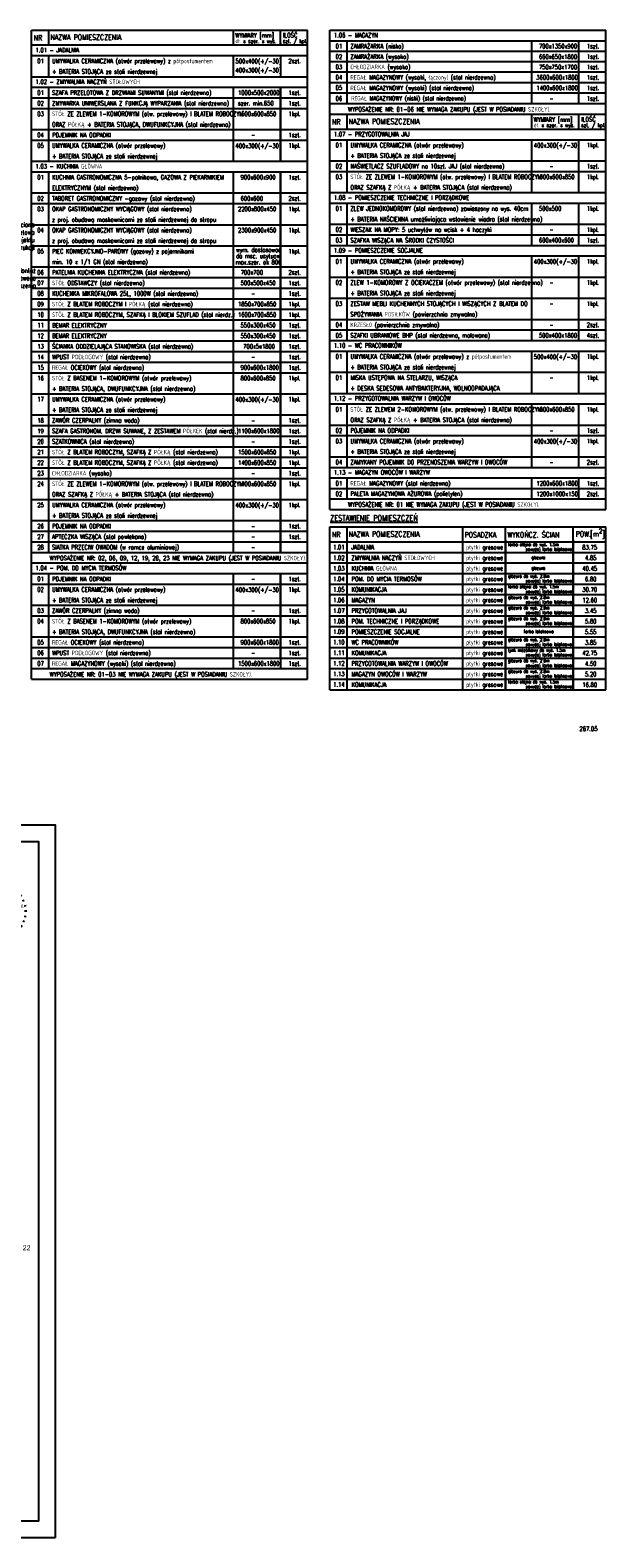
# Model space of a CAD drawing. Header units: millimetres. Extents: x 31969 to 285678, y -69766 to -5517.
# Tile 31 of 37: x 143957 to 146356, y -15458 to -9178. Entities that reach past the tile are written whole.
import ezdxf
from ezdxf.enums import TextEntityAlignment as Align

# ---------------------------------------------------------------- set-up
doc = ezdxf.new("R2010")
doc.units = ezdxf.units.MM
doc.linetypes.add('ACAD_ISO02W100', pattern=[15, 12, -3])
for name, color, linetype in [('a-biblioteka', 251, 'Continuous'), ('a-opis 1', 3, 'Continuous'), ('a-opis 2', 1, 'Continuous'), ('a-opis 3', 15, 'Continuous'), ('a-opis technologii 2', 12, 'Continuous'), ('a-ramka', 7, 'Continuous')]:
    doc.layers.add(name, color=color, linetype=linetype)
doc.styles.add('APLUS', font='txt', dxfattribs={"width": 0.6})
doc.styles.add('IREK', font='simplex.shx', dxfattribs={"width": 0.8})
doc.styles.add('RS01507', font='romans.shx', dxfattribs={"width": 0.7, "height": 0.15})
doc.styles.add('TABELA2', font='txt', dxfattribs={"height": 10})

# ---------------------------------------------------------------- blocks, each defined once
blk = doc.blocks.new('SYMBOL N')
for p, q in [((-193, 129), (-208, 138)), ((-164, 164), (-177, 177)), ((-129, 193), (-139, 208)), ((-100, 100), (-138, 138)), ((-89, 215), (-96, 231)), ((-46, 228), (-49, 245)), ((-30, 30), (0, 167)), ((0, 187), (-29, 55)), ((0, 232), (0, 250)), ((0, 187), (0, 196)), ((29, 55), (0, 187)), ((0, 167), (30, 30)), ((45, 228), (49, 245)), ((89, 215), (95, 231)), ((100, 100), (138, 138)), ((129, 194), (138, 208)), ((164, 164), (177, 177)), ((193, 129), (208, 139)), ((-232, 0), (-250, 0)), ((-228, 45), (-245, 49)), ((-215, 89), (-231, 95)), ((-187, 0), (-196, 0)), ((-55, 29), (-187, 0)), ((-187, 0), (-55, -29)), ((-167, 0), (-30, 30)), ((-30, -30), (-167, 0)), ((-59, 35), (-104, 43)), ((-104, 43), (-77, 24)), ((-29, 55), (-100, 100)), ((-100, 100), (-55, 29)), ((-93, 93), (-53, 30)), ((-91, 38), (-65, 27)), ((-57, 32), (-91, 38)), ((-91, 38), (-73, 25)), ((-91, 38), (-65, 27)), ((-34, 34), (-55, 29)), ((-35, 59), (-43, 104)), ((-43, 104), (-24, 77)), ((-32, 57), (-38, 91)), ((-38, 91), (-25, 73)), ((-38, 91), (-27, 65)), ((-38, 91), (-27, 65)), ((-29, 55), (-34, 34)), ((43, 104), (24, 77)), ((38, 91), (25, 73)), ((38, 91), (27, 65)), ((38, 91), (27, 65)), ((29, 55), (100, 100)), ((34, 34), (29, 55)), ((30, 53), (93, 93)), ((30, 30), (167, 0)), ((167, 0), (30, -30)), ((32, 57), (38, 91)), ((55, 29), (34, 34)), ((35, 59), (43, 104)), ((100, 100), (55, 29)), ((187, 0), (55, 29)), ((55, -29), (187, 0)), ((57, 32), (91, 38)), ((59, 35), (104, 43)), ((91, 38), (65, 27)), ((91, 38), (73, 25)), ((104, 43), (77, 24)), ((187, 0), (196, 0)), ((215, 89), (231, 96)), ((228, 46), (245, 49)), ((232, 0), (250, 0)), ((-228, -46), (-245, -49)), ((-215, -89), (-231, -96)), ((-193, -129), (-208, -139)), ((-100, -100), (-138, -138)), ((-104, -43), (-77, -24)), ((-59, -35), (-104, -43)), ((-55, -29), (-100, -100)), ((-100, -100), (-29, -55)), ((-93, -93), (-30, -53)), ((-91, -38), (-73, -25)), ((-91, -38), (-65, -27)), ((-91, -38), (-65, -27)), ((-57, -32), (-91, -38)), ((-55, -29), (-34, -34)), ((-35, -59), (-43, -104)), ((-43, -104), (-24, -77)), ((-32, -57), (-38, -91)), ((-38, -91), (-27, -65)), ((-38, -91), (-27, -65)), ((-38, -91), (-25, -73)), ((-34, -34), (-29, -55)), ((0, -167), (-30, -30)), ((-29, -55), (0, -187)), ((30, -30), (0, -167)), ((0, -187), (29, -55)), ((43, -104), (24, -77)), ((38, -91), (25, -73)), ((38, -91), (27, -65)), ((38, -91), (27, -65)), ((29, -55), (34, -34)), ((100, -100), (29, -55)), ((32, -57), (38, -91)), ((34, -34), (55, -29)), ((35, -59), (43, -104)), ((53, -30), (93, -93)), ((55, -29), (100, -100)), ((57, -32), (91, -38)), ((59, -35), (104, -43)), ((91, -38), (65, -27)), ((91, -38), (73, -25)), ((104, -43), (77, -24)), ((100, -100), (138, -138)), ((194, -128), (208, -138)), ((215, -89), (231, -95)), ((228, -45), (245, -49)), ((-164, -164), (-177, -177)), ((-128, -194), (-138, -208)), ((-89, -215), (-95, -231)), ((-45, -228), (-49, -245)), ((0, -187), (0, -196)), ((0, -232), (0, -250)), ((46, -228), (49, -245)), ((89, -215), (96, -231)), ((129, -193), (139, -208)), ((164, -164), (177, -177))]:
    blk.add_line(p, q)
for points in [[(30, 30), (0, 167), (0, 0)], [(-30, 30), (-167, 0), (0, 0)], [(-34, 34), (-93, 93), (-30, 53)], [(-65, 27), (-91, 38), (-55, 29), (-57, 32)], [(-25, 73), (-38, 91), (-27, 65)], [(0, -167), (0, 0), (-30, -30)], [(30, -30), (167, 0), (0, 0)], [(27, 65), (38, 91), (29, 55), (32, 57)], [(34, 34), (53, 30), (93, 93)], [(73, 25), (91, 38), (65, 27)], [(-34, -34), (-93, -93), (-53, -30)], [(-73, -25), (-91, -38), (-65, -27)], [(-27, -65), (-38, -91), (-29, -55), (-32, -57)], [(25, -73), (38, -91), (27, -65)], [(93, -93), (34, -34), (30, -53)], [(65, -27), (91, -38), (55, -29), (57, -32)]]:
    blk.add_solid(points)
at = {"style": 'APLUS'}
for s, height, rotation, p in [('SW', 18.7, 45, (-150, 150)), ('NW', 18.7, 315, (150, 150)), ('S', 29.9, 270, (-212, 0)), ('N', 44.9, 270, (212, -1)), ('SE', 18.7, 135, (-150, -150)), ('E', 29.9, 180, (0, -212)), ('NE', 18.7, 225, (150, -150))]:
    blk.add_text(s, height=height, rotation=rotation, dxfattribs=at).set_placement(p, align=Align.MIDDLE)
blk.add_text('W', height=29.9, dxfattribs=at).set_placement((0, 212), align=Align.MIDDLE)

msp = doc.modelspace()

# ---------------------------------------------------------------- linework, layer by layer
at = {"layer": 'a-opis 2'}
for p, q in [((145205.97, -9266.51), (146355.55, -9266.51)), ((145205.97, -9309.52), (146355.55, -9309.52)), ((145205.97, -9352.53), (146355.55, -9352.53)), ((145205.97, -9396.55), (146355.55, -9396.55)), ((143962.91, -9460.4), (145112.5, -9460.4)), ((145205.97, -9439.56), (146355.55, -9439.56)), ((143962.91, -9504.42), (145112.5, -9504.42)), ((143962.91, -9504.42), (145112.5, -9504.42)), ((143962.91, -9592.48), (145112.5, -9592.48)), ((143962.91, -9636.51), (145112.5, -9636.51)), ((145205.97, -9722.72), (146355.55, -9722.72)), ((145205.97, -9766.75), (146355.55, -9766.75)), ((143962.91, -9856.64), (145112.5, -9856.64)), ((143962.91, -9900.67), (145112.5, -9900.67)), ((143962.91, -9988.73), (145112.5, -9988.73)), ((145205.97, -9986.89), (146355.55, -9986.89)), ((145205.97, -10030.91), (146355.55, -10030.91)), ((143962.91, -10076.78), (145112.5, -10076.78)), ((145205.97, -10074.94), (146355.55, -10074.94)), ((143962.91, -10164.83), (145112.5, -10164.83)), ((143962.91, -10208.86), (145112.5, -10208.86)), ((145205.97, -10207.02), (146355.55, -10207.02)), ((143962.91, -10252.89), (145112.5, -10252.89)), ((143962.91, -10296.92), (145112.5, -10296.92)), ((145205.97, -10295.08), (146355.55, -10295.08)), ((143962.91, -10340.94), (145112.5, -10340.94)), ((143962.91, -10384.97), (145112.5, -10384.97)), ((145205.97, -10383.13), (146355.55, -10383.13)), ((143962.91, -10429), (145112.5, -10429)), ((143962.91, -10473.03), (145112.5, -10473.03)), ((145205.97, -10427.16), (146355.55, -10427.16)), ((143962.91, -10517.05), (145112.5, -10517.05)), ((143962.91, -10561.08), (145112.5, -10561.08)), ((143962.91, -10605.11), (145112.5, -10605.11)), ((145205.97, -10603.27), (146355.55, -10603.27)), ((143962.91, -10693.16), (145112.5, -10693.16)), ((143962.91, -10781.22), (145112.5, -10781.22)), ((143962.91, -10825.25), (145112.5, -10825.25)), ((145205.97, -10823.41), (146355.55, -10823.41)), ((143962.91, -10869.27), (145112.5, -10869.27)), ((143962.91, -10913.3), (145112.5, -10913.3)), ((145205.97, -10867.43), (146355.55, -10867.43)), ((143962.91, -10957.33), (145112.5, -10957.33)), ((145205.97, -10955.49), (146355.55, -10955.49)), ((143962.91, -11001.36), (145112.5, -11001.36)), ((143962.91, -11045.38), (145112.5, -11045.38)), ((145205.97, -10999.52), (146355.55, -10999.52)), ((145205.97, -11087.57), (146355.55, -11087.57)), ((143962.91, -11133.44), (145112.5, -11133.44)), ((143962.91, -11221.49), (145112.5, -11221.49)), ((143962.91, -11265.52), (145112.5, -11265.52)), ((143962.91, -11309.55), (145112.5, -11309.55)), ((145205.97, -11353.57), (146355.55, -11353.57)), ((145205.97, -11397.6), (146355.55, -11397.6)), ((143962.91, -11485.66), (145112.5, -11485.66)), ((145205.97, -11441.63), (146355.55, -11441.63)), ((145205.97, -11441.63), (146355.55, -11441.63)), ((145205.97, -11485.66), (146355.55, -11485.66)), ((145205.97, -11485.66), (146355.55, -11485.66)), ((145205.97, -11485.66), (146355.55, -11485.66)), ((145205.97, -11529.68), (146355.55, -11529.68)), ((143962.91, -11573.71), (145112.5, -11573.71)), ((145205.97, -11573.71), (146355.55, -11573.71)), ((143962.91, -11617.74), (145112.5, -11617.74)), ((145205.97, -11617.74), (146355.55, -11617.74)), ((145205.97, -11661.77), (146355.55, -11661.77)), ((145205.97, -11661.77), (146355.55, -11661.77)), ((143962.91, -11705.79), (145112.5, -11705.79)), ((145205.97, -11705.79), (146355.55, -11705.79)), ((145205.97, -11705.79), (146355.55, -11705.79)), ((145205.97, -11705.79), (146355.55, -11705.79)), ((143962.91, -11749.82), (145112.5, -11749.82)), ((143962.91, -11793.85), (145112.5, -11793.85)), ((145205.97, -11749.82), (146355.55, -11749.82)), ((145205.97, -11793.85), (146355.55, -11793.85)), ((143962.91, -11837.88), (145112.5, -11837.88)), ((145205.97, -11837.88), (146355.55, -11837.88)), ((145205.97, -11881.9), (146355.55, -11881.9))]:
    msp.add_line(p, q, dxfattribs=at)
at = {"layer": 'a-opis 3', "ltscale": 40}
for p, q in [((143962.91, -9178.45), (145112.5, -9178.45)), ((143962.91, -11881.9), (143962.91, -9178.65)), ((144032.6, -9178.45), (144032.6, -9231.37)), ((144802.99, -9178.45), (144802.99, -9231.37)), ((144999.91, -9178.45), (145112.5, -9178.45)), ((144999.91, -9240.26), (144999.91, -9178.45)), ((144999.91, -9240.26), (144999.91, -9178.45)), ((144999.91, -9240.26), (144999.91, -9178.45)), ((144999.91, -9240.26), (144999.91, -9178.45)), ((144999.91, -9240.26), (144999.91, -9178.45)), ((144999.91, -9240.26), (144999.91, -9178.45)), ((145112.5, -11881.9), (145112.5, -9178.45)), ((145205.97, -9528.83), (145205.97, -9178.45)), ((145205.97, -9178.45), (146355.55, -9178.45)), ((145205.97, -9222.48), (146355.55, -9222.48)), ((145275.66, -9222.48), (145275.66, -9484.61)), ((146046.04, -9222.48), (146046.04, -9484.61)), ((146046.04, -9222.48), (146046.04, -9484.61)), ((146242.97, -9484.61), (146242.97, -9222.48)), ((146355.55, -9528.64), (146355.55, -9178.45)), ((143962.91, -9240.26), (145112.5, -9240.26)), ((143962.91, -9240.26), (145112.5, -9240.26)), ((143962.91, -9284.29), (145112.5, -9284.29)), ((144032.6, -9231.37), (144032.6, -9240.26)), ((144032.6, -9284.29), (144032.6, -9371.32)), ((144032.6, -9284.29), (144032.6, -9371.32)), ((144802.99, -9231.37), (144802.99, -9240.26)), ((144802.99, -9284.29), (144802.99, -9371.32)), ((144802.99, -9284.29), (144802.99, -9371.32)), ((144999.91, -9231.37), (144999.91, -9240.26)), ((144999.91, -9231.37), (144999.91, -9240.26)), ((144999.91, -9231.37), (144999.91, -9240.26)), ((144999.91, -9231.37), (144999.91, -9240.26)), ((144999.91, -9284.29), (144999.91, -9371.32)), ((144999.91, -9284.29), (144999.91, -9371.32)), ((143962.91, -9372.34), (145112.5, -9372.34)), ((143962.91, -9416.37), (145112.5, -9416.37)), ((144032.6, -9416.37), (144032.6, -9724.56)), ((144802.99, -9416.37), (144802.99, -9724.56)), ((144999.91, -9416.37), (144999.91, -9724.56)), ((144999.91, -9724.56), (144999.91, -9416.37)), ((144999.91, -9416.37), (144999.91, -9724.56)), ((144999.91, -9724.56), (144999.91, -9416.37)), ((144999.91, -9724.56), (144999.91, -9416.37)), ((145205.97, -9484.61), (146355.55, -9484.61)), ((145205.97, -9528.83), (146355.55, -9528.83)), ((145205.97, -11174.61), (145205.97, -9528.83)), ((145275.66, -9528.83), (145275.66, -9581.75)), ((146046.04, -9528.83), (146046.04, -9581.75)), ((146242.97, -9528.83), (146355.55, -9528.83)), ((146242.97, -9590.64), (146242.97, -9528.83)), ((146242.97, -9590.64), (146242.97, -9528.83)), ((146242.97, -9590.64), (146242.97, -9528.83)), ((146242.97, -9590.64), (146242.97, -9528.83)), ((146242.97, -9590.64), (146242.97, -9528.83)), ((146242.97, -9590.64), (146242.97, -9528.83)), ((146355.55, -11174.61), (146355.55, -9528.83)), ((145205.97, -9590.64), (146355.55, -9590.64)), ((145205.97, -9590.64), (146355.55, -9590.64)), ((145275.66, -9581.75), (145275.66, -9590.64)), ((146046.04, -9581.75), (146046.04, -9590.64)), ((145205.97, -9634.67), (146355.55, -9634.67)), ((145275.66, -9634.67), (145275.66, -9854.8)), ((146046.04, -9634.67), (146046.04, -9854.8)), ((146242.97, -9854.8), (146242.97, -9634.67)), ((143962.91, -9724.56), (145112.5, -9724.56)), ((143962.91, -9768.59), (145112.5, -9768.59)), ((144032.6, -9768.59), (144032.6, -11353.57)), ((144802.99, -9768.59), (144802.99, -11353.57)), ((144999.91, -9768.59), (144999.91, -11353.57)), ((144999.91, -11353.57), (144999.91, -9768.59)), ((144999.91, -9768.59), (144999.91, -11353.57)), ((145205.97, -9854.8), (146355.55, -9854.8)), ((145205.97, -9898.83), (146355.55, -9898.83)), ((145275.66, -9898.83), (145275.66, -10074.94)), ((146046.04, -9898.83), (146046.04, -10074.94)), ((146242.97, -10074.94), (146242.97, -9898.83)), ((145205.97, -10074.94), (146355.55, -10074.94)), ((145205.97, -10118.97), (146355.55, -10118.97)), ((145275.66, -10118.97), (145275.66, -10471.19)), ((146046.04, -10118.97), (146046.04, -10471.19)), ((146242.97, -10471.19), (146242.97, -10118.97)), ((145205.97, -10471.19), (146355.55, -10471.19)), ((145205.97, -10515.21), (146355.55, -10515.21)), ((145275.66, -10515.21), (145275.66, -10691.32)), ((146046.04, -10515.21), (146046.04, -10691.32)), ((146242.97, -10691.32), (146242.97, -10515.21)), ((145205.97, -10691.32), (146355.55, -10691.32)), ((145205.97, -10735.35), (146355.55, -10735.35)), ((145275.66, -10735.35), (145275.66, -10999.52)), ((146046.04, -10735.35), (146046.04, -10999.52)), ((146242.97, -10999.52), (146242.97, -10735.35)), ((146046.04, -10912.48), (146046.04, -10999.52)), ((145205.97, -11043.54), (146355.55, -11043.54)), ((145275.66, -11043.54), (145275.66, -11130.58)), ((145275.66, -11043.54), (145275.66, -11130.58)), ((146046.04, -11043.54), (146046.04, -11130.58)), ((146046.04, -11043.54), (146046.04, -11130.58)), ((146242.97, -11130.58), (146242.97, -11043.54)), ((145205.97, -11130.58), (146355.55, -11130.58)), ((145205.97, -11174.61), (146355.55, -11174.61)), ((145205.97, -11247.74), (146355.55, -11247.74)), ((145205.97, -11925.93), (145205.97, -11247.74)), ((145275.66, -11247.74), (145275.66, -11300.66)), ((145275.66, -11300.66), (145275.66, -11925.93)), ((145758.21, -11247.74), (145758.21, -11300.66)), ((145758.21, -11300.66), (145758.21, -11925.93)), ((145937.21, -11925.93), (145937.21, -11247.74)), ((145937.21, -11925.93), (145937.21, -11247.74)), ((145937.21, -11925.93), (145937.21, -11247.74)), ((145937.21, -11300.66), (145937.21, -11925.93)), ((145937.21, -11300.66), (145937.21, -11925.93)), ((146219.62, -11247.74), (146355.55, -11247.74)), ((146219.62, -11925.93), (146219.62, -11247.74)), ((146219.62, -11925.93), (146219.62, -11247.74)), ((146219.62, -11925.93), (146219.62, -11247.74)), ((146219.62, -11300.66), (146219.62, -11925.93)), ((146219.62, -11300.66), (146219.62, -11925.93)), ((146355.55, -11925.93), (146355.55, -11247.74)), ((143962.91, -11353.57), (145112.5, -11353.57)), ((145205.97, -11309.55), (146355.55, -11309.55)), ((145205.97, -11309.55), (146355.55, -11309.55)), ((143962.91, -11397.6), (145112.5, -11397.6)), ((143962.91, -11441.63), (145112.5, -11441.63)), ((144032.6, -11441.63), (144032.6, -11837.88)), ((144802.99, -11441.63), (144802.99, -11837.88)), ((144999.91, -11441.63), (144999.91, -11793.85)), ((144999.91, -11793.85), (144999.91, -11441.63)), ((144999.91, -11441.63), (144999.91, -11837.88)), ((143962.91, -11881.9), (145112.5, -11881.9)), ((145205.97, -11925.93), (146355.55, -11925.93))]:
    msp.add_line(p, q, dxfattribs=at)
at = {"layer": 'a-ramka', "ltscale": 0.5}
for points in [[(144061.38, -15458.17), (139861.38, -15458.17), (139861.38, -12488.17), (144061.38, -12488.17)], [(140111.38, -12558.17), (143991.38, -12558.17), (143991.38, -15388.17), (140111.38, -15388.17)]]:
    msp.add_lwpolyline(points, close=True, dxfattribs=at)

# ---------------------------------------------------------------- block references
at = {"layer": 'a-biblioteka', "xscale": 0.4689920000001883, "yscale": 0.4689920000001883, "zscale": 0.4689920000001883, "rotation": 56.9038412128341}
msp.add_blockref('SYMBOL N', (143825.06, -12848.19), dxfattribs=at)

# ---------------------------------------------------------------- texts
at = {"layer": 'a-opis 1', "ltscale": 40, "style": 'RS01507', "width": 0.7}
for s, height, p in [('NR', 22.35, (143971.84, -9221.1)), ('NAZWA POMIESZCZENIA', 22.3498, (144041.17, -9219.24)), ('WYMIARY [mm]', 18.6249, (144811.55, -9209.48)), ('dł. x szer. x wys.', 16.9317, (144812.37, -9232.45)), ('szt. / kpl.', 16.9317, (145009.3, -9232.45)), ('ILOŚĆ', 18.625, (145010.26, -9208.85)), ('UMYWALKA CERAMICZNA (otwór przelewowy) z półpostumentem', 18.7234, (144048.07, -9316.29)), ('ZAMRAŻARKA (niska)', 18.7234, (145291.12, -9254.48)), ('ZAMRAŻARKA (wysoka)', 18.7234, (145291.12, -9298)), (' 700x1350x900', 18.6249, (146065.63, -9254.32)), (' 660x650x1800', 18.6249, (146065.63, -9298.34)), ('1szt.', 18.625, (146276.02, -9254.32)), ('1szt.', 18.625, (146276.02, -9297.83)), ('+ BATERIA STOJĄCA ze stali nierdzewnej', 18.7234, (144048.07, -9360.32)), ('  400x300(+/-30)', 18.6249, (144790.44, -9354.84)), ('  500x400(+/-30)', 18.6249, (144790.44, -9317.15)), ('2szt.', 18.625, (145032.97, -9316.12)), ('CHŁODZIARKA (wysoka)', 18.7234, (145291.12, -9341.01)), (' 750x750x1700', 18.6249, (146065.63, -9341.35)), ('1szt.', 18.625, (146276.02, -9340.84)), ('REGAŁ MAGAZYNOWY (wysoki, łączony) (stal nierdzewna)', 18.7234, (145291.12, -9384.53)), ('REGAŁ MAGAZYNOWY (wysoki) (stal nierdzewna)', 18.7234, (145291.12, -9428.56)), ('3600x600x1800', 18.6249, (146065.63, -9384.36)), ('1400x600x1800', 18.6249, (146065.63, -9428.39)), ('1szt.', 18.625, (146276.02, -9384.36)), ('1szt.', 18.625, (146276.02, -9428.39)), ('SZAFA PRZELOTOWA Z DRZWIAMI SUWANYMI (stal nierdzewna)', 18.7234, (144048.07, -9448.37)), ('ZMYWARKA UNIWERSLANA Z FUNKCJĄ WYPARZANIA (stal nierdzewna) ', 18.7234, (144048.07, -9492.4)), ('szer. min.650', 18.6249, (144822.58, -9492.23)), ('1000x500x2000', 18.6249, (144822.58, -9448.21)), ('1szt.', 18.625, (145032.97, -9448.21)), ('1szt.', 18.625, (145032.97, -9492.23)), ('REGAŁ MAGAZYNOWY (niski) (stal nierdzewna)', 18.0664, (145295.06, -9471.46)), ('     -', 18.625, (146065.63, -9472.42)), ('1szt.', 18.625, (146276.02, -9472.42)), ('STÓŁ ZE ZLEWEM 1-KOMOROWYM (otw. przelewowy) I BLATEM ROBOCZYM ', 18.6249, (144047.96, -9536.26)), ('1500x600x850', 18.6249, (144822.58, -9536.26)), ('1kpl.', 18.625, (145032.97, -9536.26)), ('WYPOSAŻENIE NR: 01-06 NIE WYMAGA ZAKUPU (JEST W POSIADANIU SZKOŁY).', 18.6249, (145281.16, -9517.55)), ('WYMIARY [mm]', 18.6249, (146054.61, -9559.86)), ('ILOŚĆ', 18.625, (146253.31, -9559.23)), ('ORAZ PÓŁKĄ + BATERIA STOJĄCA, DWUFUNKCYJNA (stal nierdzewna)', 18.7234, (144048.07, -9580.46)), ('POJEMNIK NA ODPADKI', 18.7234, (144048.07, -9624.48)), ('1szt.', 18.625, (145032.97, -9624.32)), ('NR', 22.35, (145214.9, -9571.48)), ('NAZWA POMIESZCZENIA', 22.3498, (145284.22, -9569.62)), ('dł. x szer. x wys.', 16.9317, (146055.43, -9582.83)), ('szt. / kpl.', 16.9317, (146252.35, -9582.83)), ('UMYWALKA CERAMICZNA (otwór przelewowy) ', 18.7234, (144048.07, -9668.51)), ('  400x300(+/-30)', 18.6249, (144790.44, -9669.37)), ('     -', 18.625, (144822.58, -9624.32)), ('1kpl.', 18.625, (145032.97, -9668.34)), ('UMYWALKA CERAMICZNA (otwór przelewowy) ', 18.7234, (145291.12, -9666.67)), ('  400x300(+/-30)', 18.6249, (146033.49, -9667.53)), ('1kpl.', 18.625, (146276.02, -9666.5)), ('+ BATERIA STOJĄCA ze stali nierdzewnej', 18.7234, (144048.07, -9712.54)), ('+ BATERIA STOJĄCA ze stali nierdzewnej', 18.7234, (145291.12, -9710.7)), ('NAŚWIETLACZ SZUFLADOWY na 10szt. JAJ (stal nierdzewna)', 18.6249, (145291.02, -9754.56)), ('KUCHNIA GASTRONOMICZNA 5-palnikowa, GAZOWA Z PIEKARNIKIEM', 18.6249, (144047.96, -9800.43)), (' 900x600x900', 18.6249, (144822.58, -9800.43)), ('1szt.', 18.625, (145032.97, -9800.43)), ('STÓŁ ZE ZLEWEM 1-KOMOROWYM (otw. przelewowy) I BLATEM ROBOCZYM ', 18.6249, (145291.02, -9798.59)), ('1300x600x850', 18.6249, (146065.63, -9798.59)), ('     -', 18.625, (146065.63, -9754.56)), ('1szt.', 18.625, (146276.02, -9754.56)), ('1kpl.', 18.625, (146276.02, -9798.59)), ('ELEKTRYCZNYM (stal nierdzewna)', 18.7234, (144048.07, -9844.62)), ('ORAZ SZAFKĄ Z PÓŁKĄ + BATERIA STOJĄCA (stal nierdzewna)', 18.7234, (145291.12, -9842.78)), ('TABORET GASTRONOMICZNY -gazowy (stal nierdzewna)', 18.7234, (144048.07, -9888.65)), ('OKAP GASTRONOMICZNY WYCIĄGOWY (stal nierdzewna)', 18.6249, (144047.96, -9932.51)), ('2200x800x450', 18.6249, (144822.58, -9932.51)), (' 600x600', 18.625, (144822.58, -9888.48)), ('2szt.', 18.625, (145032.97, -9888.48)), ('1kpl.', 18.625, (145032.97, -9932.51)), ('ZLEW JEDNOKOMOROWY (stal nierdzewna) zawieszony na wys. 40cm', 18.6249, (145291.02, -9930.67)), (' 500x500', 18.625, (146065.63, -9930.67)), ('1kpl.', 18.625, (146276.02, -9930.67)), ('z proj. obudową maskownicami ze stali nierdzewnej do stropu', 18.7234, (144048.07, -9976.7)), ('+ BATERIA NAŚCIENNA umożliwiająca wstawienie wiadra (stal nierdzewna)', 18.7234, (145291.12, -9974.86)), ('z proj. obudową maskownicami ze stali nierdzewnej do stropu', 18.7234, (144048.07, -10064.76)), ('OKAP GASTRONOMICZNY WYCIĄGOWY (stal nierdzewna)', 18.6249, (144047.96, -10020.56)), ('2300x900x450', 18.6249, (144822.58, -10020.56)), ('1kpl.', 18.625, (145032.97, -10020.56)), ('WIESZAK NA MOPY: 5 uchwytów na wcisk + 4 haczyki', 18.7234, (145291.12, -10018.89)), ('SZAFKA WISZĄCA NA ŚRODKI CZYSTOŚCI ', 18.7234, (145291.12, -10062.92)), (' 600x400x600', 18.6249, (146065.63, -10062.75)), ('     -', 18.625, (146065.63, -10018.72)), ('1kpl.', 18.625, (146276.02, -10018.72)), ('1szt.', 18.625, (146276.02, -10062.75)), ('PIEC KONWEKCYJNO-PAROWY (gazowy) z pojemnikami ', 18.6249, (144047.96, -10108.62)), ('wym. dostosować', 18.6249, (144814.91, -10102.54)), ('do msc. usytuow.', 18.6249, (144814.91, -10128.67)), ('1kpl.', 18.625, (145032.97, -10108.62)), ('min. 10 x 1/1 GN (stal nierdzewna)', 18.7234, (144048.07, -10152.81)), ('max.szer. ok 800', 18.6249, (144813.03, -10154.23)), ('+ BATERIA STOJĄCA ze stali nierdzewnej', 18.7234, (145291.12, -10195)), ('UMYWALKA CERAMICZNA (otwór przelewowy) ', 18.7234, (145291.12, -10150.97)), ('  400x300(+/-30)', 18.6249, (146033.49, -10151.83)), ('1kpl.', 18.625, (146276.02, -10150.81)), ('STÓŁ ODSTAWCZY (stal nierdzewna)', 18.7234, (144048.07, -10240.87)), ('PATELNIA KUCHENNA ELEKTRYCZNA (stal nierdzewna)', 18.7234, (144048.07, -10196.84)), (' 500x500x450', 18.6249, (144822.58, -10240.7)), (' 700x700', 18.625, (144822.58, -10196.67)), ('2szt.', 18.625, (145032.97, -10196.67)), ('1szt.', 18.625, (145032.97, -10240.7)), ('ZLEW 1-KOMOROWY Z OCIEKACZEM (otwór przelewowy) (stal nierdzewna) ', 18.7234, (145291.12, -10239.03)), ('     -', 18.625, (146065.63, -10238.86)), ('1kpl.', 18.625, (146276.02, -10238.86)), ('KUCHENKA MIKROFALOWA 25L, 1000W (stal nierdzewna)', 18.7234, (144048.07, -10284.89)), ('     -', 18.625, (144822.58, -10284.73)), ('1szt.', 18.625, (145032.97, -10284.73)), ('+ BATERIA STOJĄCA ze stali nierdzewnej', 18.7234, (145291.12, -10283.06)), ('STÓŁ Z BLATEM ROBOCZYM I PÓŁKĄ (stal nierdzewna) ', 18.6249, (144047.96, -10328.75)), ('STÓŁ Z BLATEM ROBOCZYM, SZAFKĄ I BLOKIEM SZUFLAD (stal nierdz.) ', 18.6249, (144047.96, -10372.78)), ('1850x700x850', 18.6249, (144822.58, -10328.75)), ('1600x700x850', 18.6249, (144822.58, -10372.78)), ('1kpl.', 18.625, (145032.97, -10328.75)), ('1kpl.', 18.625, (145032.97, -10372.78)), ('SPOŻYWANIA POSIŁKÓW (powierzchnia zmywalna)', 18.7234, (145291.12, -10371.11)), ('ZESTAW MEBLI KUCHENNYCH STOJĄCYCH I WISZĄCYCH Z BLATEM DO  ', 18.7234, (145291.12, -10327.08)), ('     -', 18.625, (146065.63, -10326.91)), ('1kpl.', 18.625, (146276.02, -10326.91)), ('BEMAR ELEKTRYCZNY', 18.7234, (144048.07, -10416.98)), (' 550x300x450', 18.6249, (144822.58, -10416.81)), ('1szt.', 18.625, (145032.97, -10416.81)), ('KRZESŁ0 (powierzchnia zmywalna)', 18.7234, (145291.12, -10415.14)), ('     -', 18.625, (146065.63, -10414.97)), ('2szt.', 18.625, (146276.02, -10414.97)), ('ŚCIANKA ODDZIELAJĄCA STANOWISKA (stal nierdzewna)', 18.7234, (144048.07, -10505.03)), ('BEMAR ELEKTRYCZNY', 18.7234, (144048.07, -10461)), (' 550x300x450', 18.6249, (144822.58, -10460.84)), ('  700x5x1800', 18.6249, (144822.58, -10504.86)), ('1szt.', 18.625, (145032.97, -10460.84)), ('1szt.', 18.625, (145032.97, -10504.86)), ('SZAFKI UBRANIOWE BHP (stal nierdzewna, malowana)', 18.7234, (145291.12, -10459.17)), (' 500x400x1800', 18.6249, (146065.63, -10459)), ('4szt.', 18.625, (146276.02, -10459)), ('WPUST PODŁOGOWY (stal nierdzewna)', 18.7234, (144048.07, -10549.06)), ('     -', 18.625, (144822.58, -10548.89)), ('1szt.', 18.625, (145032.97, -10548.89)), ('UMYWALKA CERAMICZNA (otwór przelewowy) z półpostumentem', 18.7234, (145291.12, -10547.22)), ('  500x400(+/-30)', 18.6249, (146033.49, -10548.08)), ('1kpl.', 18.625, (146276.02, -10547.05)), ('STÓŁ Z BASENEM 1-KOMOROWYM (otwór przelewowy) ', 18.6249, (144047.96, -10636.95)), ('REGAŁ OCIEKOWY (stal nierdzewna)', 18.7234, (144048.07, -10593.09)), (' 900x600x1800', 18.6249, (144822.58, -10592.92)), ('1szt.', 18.625, (145032.97, -10592.92)), ('+ BATERIA STOJĄCA ze stali nierdzewnej', 18.7234, (145291.12, -10591.25)), ('+ BATERIA STOJĄCA, DWUFUNKCYJNA (stal nierdzewna)', 18.7234, (144048.07, -10681.14)), (' 800x600x850', 18.6249, (144822.58, -10636.95)), ('1kpl.', 18.625, (145032.97, -10636.95)), ('+ DESKA SEDESOWA ANTYBAKTERYJNA, WOLNOOPADAJĄCA', 18.7234, (145291.12, -10679.3)), ('MISKA USTĘPOWA NA STELARZU, WISZĄCA', 18.7234, (145291.12, -10635.27)), ('     -', 18.625, (146065.63, -10635.11)), ('1kpl.', 18.625, (146276.02, -10635.11)), ('UMYWALKA CERAMICZNA (otwór przelewowy) ', 18.7234, (144048.07, -10725.17)), ('  400x300(+/-30)', 18.6249, (144790.44, -10726.03)), ('1kpl.', 18.625, (145032.97, -10725)), ('+ BATERIA STOJĄCA ze stali nierdzewnej', 18.7234, (144048.07, -10769.2)), ('ZAWÓR CZERPALNY (zimna woda)', 18.7234, (144048.07, -10813.22)), ('1szt.', 18.625, (145032.97, -10813.06)), ('STÓŁ ZE ZLEWEM 2-KOMOROWYM (otw. przelewowy) I BLATEM ROBOCZYM ', 18.6249, (145291.02, -10767.19)), ('ORAZ SZAFKĄ Z PÓŁKĄ + BATERIA STOJĄCA (stal nierdzewna)', 18.7234, (145291.12, -10811.38)), ('1800x600x850', 18.6249, (146065.63, -10767.19)), ('1kpl.', 18.625, (146276.02, -10767.19)), ('SZAFA GASTRONOM. DRZWI SUWANE, Z ZESTAWEM PÓŁKEK (stal nierdz.)', 18.7234, (144048.07, -10857.25)), ('1100x600x1800', 18.6249, (144822.58, -10857.08)), ('     -', 18.625, (144822.58, -10813.06)), ('1szt.', 18.625, (145032.97, -10857.08)), ('POJEMNIK NA ODPADKI', 18.7234, (145291.12, -10855.41)), ('     -', 18.625, (146065.63, -10855.24)), ('1szt.', 18.625, (146276.02, -10855.24)), ('STÓŁ Z BLATEM ROBOCZYM, SZAFKĄ Z PÓŁKĄ (stal nierdzewna) ', 18.6249, (144047.96, -10945.14)), ('SZATKOWNICA (stal nierdzewna)', 18.7234, (144048.07, -10901.28)), ('1500x600x850', 18.6249, (144822.58, -10945.14)), ('     -', 18.625, (144822.58, -10901.11)), ('1szt.', 18.625, (145032.97, -10901.11)), ('1kpl.', 18.625, (145032.97, -10945.14)), ('+ BATERIA STOJĄCA ze stali nierdzewnej', 18.7234, (145291.12, -10943.47)), ('UMYWALKA CERAMICZNA (otwór przelewowy) ', 18.7234, (145291.12, -10899.44)), ('  400x300(+/-30)', 18.6249, (146033.49, -10900.3)), ('1kpl.', 18.625, (146276.02, -10899.27)), ('STÓŁ Z BLATEM ROBOCZYM, SZAFKĄ Z PÓŁKĄ (stal nierdzewna) ', 18.6249, (144047.96, -10989.16)), ('1400x600x850', 18.6249, (144822.58, -10989.16)), ('1kpl.', 18.625, (145032.97, -10989.16)), ('ZAMYKANY POJEMNIK DO PRZENOSZENIA WARZYW I OWOCÓW', 18.7234, (145291.12, -10987.49)), ('     -', 18.625, (146065.63, -10987.33)), ('2szt.', 18.625, (146276.02, -10987.33)), ('CHŁODZIARKA (wysoka) ', 18.6249, (144047.96, -11033.19)), ('     -', 18.625, (144822.58, -11033.19)), ('1szt.', 18.625, (145032.97, -11033.19)), ('STÓŁ ZE ZLEWEM 1-KOMOROWYM (otw. przelewowy) I BLATEM ROBOCZYM ', 18.6249, (144047.96, -11077.22)), ('ORAZ SZAFKĄ Z PÓŁKĄ + BATERIA STOJĄCA (stal nierdzewna)', 18.7234, (144048.07, -11121.42)), ('1400x600x850', 18.6249, (144822.58, -11077.22)), ('1kpl.', 18.625, (145032.97, -11077.22)), ('REGAŁ MAGAZYNOWY (stal nierdzewna)', 18.7234, (145291.12, -11075.55)), ('PALETA MAGAZYNOWA AŻUROWA (polietylen)', 18.7234, (145291.12, -11118.56)), ('1200x600x1800', 18.6249, (146065.63, -11075.38)), ('1200x1000x150', 18.6249, (146065.63, -11119.41)), ('2szt.', 18.625, (146276.02, -11118.9)), ('1szt.', 18.625, (146276.02, -11075.38)), ('UMYWALKA CERAMICZNA (otwór przelewowy) ', 18.7234, (144048.07, -11165.44)), ('  400x300(+/-30)', 18.6249, (144790.44, -11166.3)), ('1kpl.', 18.625, (145032.97, -11165.27)), ('WYPOSAŻENIE NR: 01 NIE WYMAGA ZAKUPU (JEST W POSIADANIU SZKOŁY).', 18.6249, (145281.16, -11163.52)), ('+ BATERIA STOJĄCA ze stali nierdzewnej', 18.7234, (144048.07, -11209.47)), ('POJEMNIK NA ODPADKI', 18.7234, (144048.07, -11253.5)), ('1szt.', 18.625, (145032.97, -11253.33)), ('APTECZKA WISZĄCA (stal powlekana)', 18.6249, (144047.96, -11297.36)), ('     -', 18.625, (144822.58, -11253.33)), ('     -', 18.625, (144822.58, -11297.36)), ('1szt.', 18.625, (145032.97, -11297.36)), ('NR', 22.35, (145214.9, -11290.38)), ('NAZWA POMIESZCZENIA', 22.3498, (145284.22, -11288.52)), ('POSADZKA', 22.35, (145766.78, -11291.75)), ('WYKOŃCZ. ŚCIAN', 22.3498, (145945.77, -11291.75)), ('POW.', 22.35, (146229.96, -11288.39)), ('[m ]', 22.35, (146290.14, -11287.98)), ('2', 18.62, (146326.5, -11273.2)), ('WYPOSAŻENIE NR: 02, 06, 09, 12, 19, 20, 23 NIE WYMAGA ZAKUPU (JEST W POSIADANIU SZKOŁY).', 18.6249, (144038.1, -11386.51)), ('SIATKA PRZECIW OWADOM (w ramce aluminiowej)', 18.6249, (144047.96, -11341.38)), ('     -', 18.625, (144822.58, -11341.38)), ('1.01', 18.625, (145218.97, -11341.38)), ('JADALNIA', 18.625, (145295.64, -11341.38)), ('ZMYWALNIA NACZYŃ STOŁOWYCH', 18.6249, (145295.66, -11385.41)), ('płytki gresowe', 18.6249, (145774.01, -11341.38)), ('płytki gresowe', 18.6249, (145774.01, -11385.41)), ('farba olejna do wys. 1.5m', 13.6616, (145947.77, -11327.19)), ('powyżej farba lateksowa', 13.6616, (146021.31, -11346.8)), ('83.75', 18.625, (146257.57, -11341.81)), ('1.02', 18.625, (145218.97, -11385.41)), ('1.03', 18.625, (145218.97, -11429.44)), ('KUCHNIA GŁÓWNA', 18.6249, (145295.64, -11429.44)), ('płytki gresowe', 18.6249, (145774.01, -11429.44)), ('    glazura', 13.6616, (146013.25, -11381.58)), ('    glazura', 13.6616, (146013.25, -11425.6)), ('40.45', 18.625, (146257.57, -11429.87)), (' 4.85', 18.625, (146257.57, -11385.84)), ('POJEMNIK NA ODPADKI', 18.7234, (144048.07, -11473.63)), ('     -', 18.625, (144822.58, -11473.47)), ('1szt.', 18.625, (145032.97, -11473.47)), ('1.04', 18.625, (145218.97, -11473.47)), ('POM. DO MYCIA TERMOSÓW', 18.7234, (145295.74, -11473.63)), ('płytki gresowe', 18.6249, (145774.01, -11473.47)), ('farba olejna do wys. 1.5m', 13.6616, (145947.77, -11503.3)), ('glazura do wys. 2.0m', 13.6616, (145947.77, -11459.27)), ('powyżej farba lateksowa', 13.6616, (146021.31, -11478.88)), (' 6.80', 18.625, (146257.57, -11473.89)), ('+ BATERIA STOJĄCA ze stali nierdzewnej', 18.7234, (144048.07, -11561.69)), ('UMYWALKA CERAMICZNA (otwór przelewowy) ', 18.7234, (144048.07, -11517.66)), ('  400x300(+/-30)', 18.6249, (144790.44, -11518.52)), ('1kpl.', 18.625, (145032.97, -11517.49)), ('1.05', 18.625, (145218.97, -11517.49)), ('1.06', 18.625, (145218.97, -11561.52)), ('KOMUNIKACJA', 18.7234, (145295.74, -11517.66)), ('MAGAZYN', 18.723, (145295.74, -11561.69)), ('płytki gresowe', 18.6249, (145774.01, -11517.49)), ('płytki gresowe', 18.6249, (145774.01, -11561.52)), ('glazura do wys. 2.0m', 13.6616, (145947.77, -11547.32)), ('powyżej farba lateksowa', 13.6616, (146021.31, -11522.91)), ('powyżej farba lateksowa', 13.6616, (146021.31, -11566.94)), ('30.70', 18.625, (146257.57, -11517.92)), ('12.60', 18.625, (146257.57, -11561.95)), ('ZAWÓR CZERPALNY (zimna woda)', 18.7234, (144048.07, -11605.72)), ('     -', 18.625, (144822.58, -11605.55)), ('1szt.', 18.625, (145032.97, -11605.55)), ('1.07', 18.625, (145218.97, -11605.55)), ('PRZYGOTOWALNIA JAJ', 18.7234, (145295.74, -11605.72)), ('płytki gresowe', 18.6249, (145774.01, -11605.55)), ('glazura do wys. 2.0m', 13.6616, (145947.77, -11591.35)), ('powyżej farba lateksowa', 13.6616, (146021.31, -11610.97)), (' 3.45', 18.625, (146257.57, -11605.97)), ('+ BATERIA STOJĄCA, DWUFUNKCYJNA (stal nierdzewna)', 18.7234, (144048.07, -11693.77)), ('STÓŁ Z BASENEM 1-KOMOROWYM (otwór przelewowy) ', 18.6249, (144047.96, -11649.58)), (' 800x600x850', 18.6249, (144822.58, -11649.58)), ('1kpl.', 18.625, (145032.97, -11649.58)), ('1.08', 18.625, (145218.97, -11649.58)), ('1.09', 18.625, (145218.97, -11692.98)), ('POM. TECHNICZNE I PORZĄDKOWE', 18.7234, (145295.74, -11649.74)), ('POMIESZCZENIE SOCJALNE', 18.7234, (145295.74, -11693.77)), ('płytki gresowe', 18.6249, (145774.01, -11649.58)), ('płytki gresowe', 18.6249, (145774.01, -11693.6)), ('glazura do wys. 2.0m', 13.6616, (145947.77, -11635.38)), ('farba lateksowa', 13.6616, (146013.25, -11689.77)), ('powyżej farba lateksowa', 13.6616, (146021.31, -11654.99)), (' 5.80', 18.625, (146257.57, -11650)), (' 5.55', 18.625, (146257.57, -11694.03)), ('REGAŁ OCIEKOWY (stal nierdzewna)', 18.7234, (144048.07, -11737.8)), (' 900x600x1800', 18.6249, (144822.58, -11737.63)), ('1szt.', 18.625, (145032.97, -11737.63)), ('1.10', 18.625, (145218.97, -11737.01)), ('WC PRACOWNIKÓW', 18.6249, (145295.66, -11737.63)), ('płytki gresowe', 18.6249, (145774.01, -11737.63)), ('glazura do wys. 2.0m', 13.6616, (145947.77, -11723.43)), ('powyżej farba lateksowa', 13.6616, (146021.31, -11743.05)), (' 3.85', 18.625, (146257.57, -11738.06)), ('WPUST PODŁOGOWY (stal nierdzewna)', 18.7234, (144048.07, -11781.83)), ('REGAŁ MAGAZYNOWY (wysoki) (stal nierdzewna)', 18.7234, (144048.07, -11825.85)), ('     -', 18.625, (144822.58, -11781.66)), ('1szt.', 18.625, (145032.97, -11781.66)), ('1.11', 18.625, (145218.97, -11781.04)), ('KOMUNIKACJA', 18.6249, (145295.66, -11781.66)), ('PRZYGOTOWALNIA WARZYW I OWOCÓW ', 18.7234, (145295.74, -11825.85)), ('płytki gresowe', 18.6249, (145774.01, -11781.66)), ('płytki gresowe', 18.6249, (145774.01, -11825.68)), ('tynk mozaikowy do wys. 1.5m', 13.6616, (145947.77, -11767.46)), ('glazura do wys. 2.0m', 13.6616, (145947.77, -11811.49)), ('powyżej farba lateksowa', 13.6616, (146021.31, -11787.08)), ('42.75', 18.625, (146257.57, -11782.08)), ('WYPOSAŻENIE NR: 01-03 NIE WYMAGA ZAKUPU (JEST W POSIADANIU SZKOŁY).', 18.6249, (144038.1, -11870.82)), ('1500x600x1800', 18.6249, (144822.58, -11825.68)), ('1szt.', 18.625, (145032.97, -11825.68)), ('1.12', 18.625, (145218.97, -11825.06)), ('1.13', 18.625, (145218.97, -11869.09)), ('MAGAZYN OWOCÓW I WARZYW', 18.7234, (145295.74, -11869.88)), ('płytki gresowe', 18.6249, (145774.01, -11869.71)), ('glazura do wys. 2.0m', 13.6616, (145947.77, -11855.52)), ('powyżej farba lateksowa', 13.6616, (146021.31, -11831.1)), ('powyżej farba lateksowa', 13.6616, (146021.31, -11875.13)), (' 4.50', 18.625, (146257.57, -11826.11)), (' 5.20', 18.625, (146257.57, -11870.14)), ('1.14', 18.625, (145218.97, -11913.12)), ('KOMUNIKACJA', 18.6249, (145295.66, -11913.74)), ('płytki gresowe', 18.6249, (145774.01, -11913.74)), ('farba olejna do wys. 1.5m', 13.6616, (145947.77, -11899.54)), ('powyżej farba lateksowa', 13.6616, (146021.31, -11919.16)), ('16.80', 18.625, (146257.57, -11914.17))]:
    msp.add_text(s, height=height, dxfattribs=at).set_placement(p)
at = {"layer": 'a-opis 1', "ltscale": 40, "char_height": 18.9125, "attachment_point": 9, "style": 'RS01507'}
for s, insert in [('Ściana \\Pżelbetowa \\Pwg projektu konstrukcji', (143974.61, -10099.15)), ('Montaż systemowego zadaszenia', (143980, -10252.1))]:
    msp.add_mtext_dynamic_manual_height_columns(s, width=190.1936, gutter_width=12.5, heights=[0], dxfattribs=dict(at, insert=insert))
at = {"layer": 'a-opis 1', "ltscale": 0.5, "insert": (143676.27, -14270.96, -76410), "char_height": 21.00857, "width": 666.0385, "attachment_point": 5, "style": 'TABELA2'}
msp.add_mtext('{\\fArial|b0|i0|c238|p34;\\W2.56591; }{\\fArial|b0|i0|c238|p34;Gmina Jabłonna     Jabłonna - Majątek 22^I}\\P{\\fArial|b0|i0|c238|p34;\\W7.26230;  }{\\fArial|b0|i0|c238|p34;23-114 Jabłonna - Majątek}', dxfattribs=at)
at = {"layer": 'a-opis 2', "style": 'RS01507', "width": 0.7}
msp.add_text('267.05', height=18.625, dxfattribs=at).set_placement((146245.64, -12097.34))
at = {"layer": 'a-opis 2', "linetype": 'ACAD_ISO02W100', "ltscale": 0.5, "insert": (145206.44, -11198.67), "char_height": 23.7669, "width": 458.5004, "attachment_point": 1, "style": 'IREK'}
msp.add_mtext('{\\LZESTAWIENIE POMIESZCZEŃ}', dxfattribs=at)
at = {"layer": 'a-opis technologii 2', "ltscale": 40, "style": 'RS01507', "width": 0.7}
for s, height, p in [('1.06 - MAGAZYN ', 18.6249, (145222.22, -9208.72)), ('1.01 - JADALNIA', 18.6249, (143979.17, -9270.53)), ('01', 18.625, (145229.47, -9254.32)), ('02', 18.625, (145229.47, -9297.83)), ('01', 18.625, (143986.42, -9316.12)), ('03', 18.625, (145229.47, -9340.84)), ('1.02 - ZMYWALNIA NACZYŃ STOŁOWYCH', 18.6249, (143979.17, -9402.61)), ('04', 18.625, (145229.47, -9384.36)), ('05', 18.625, (145229.47, -9427.37)), ('01', 18.625, (143986.42, -9448.21)), ('02', 18.625, (143986.42, -9492.23)), ('06', 18.625, (145229.47, -9472.42)), ('03', 18.625, (143986.42, -9536.26)), ('04', 18.625, (143986.42, -9624.32)), ('1.07 - PRZYGOTOWALNIA JAJ', 18.6249, (145222.22, -9620.91)), ('05', 18.625, (143986.42, -9668.34)), ('01', 18.625, (145229.47, -9666.5)), ('1.03 - KUCHNIA GŁÓWNA', 18.6249, (143979.17, -9754.83)), ('01', 18.625, (143986.42, -9800.43)), ('02', 18.625, (145229.47, -9754.56)), ('03', 18.625, (145229.47, -9798.59)), ('02', 18.625, (143986.42, -9888.48)), ('03', 18.625, (143986.42, -9932.51)), ('1.08 - POMIESZCZENIE TECHNICZNE I PORZĄDKOWE', 18.6249, (145222.22, -9885.07)), ('01', 18.625, (145229.47, -9930.67)), ('04', 18.625, (143986.42, -10020.56)), ('02', 18.625, (145229.47, -10018.21)), ('03', 18.625, (145229.47, -10062.24)), ('05', 18.625, (143986.42, -10108.62)), ('1.09 - POMIESZCZENIE SOCJALNE', 18.6249, (145222.22, -10105.21)), ('01', 18.625, (145229.47, -10150.81)), ('06', 18.625, (143986.42, -10196.67)), ('07', 18.625, (143986.42, -10240.7)), ('02', 18.625, (145229.47, -10238.86)), ('08', 18.625, (143986.42, -10284.73)), ('09', 18.625, (143986.42, -10328.75)), ('10', 18.625, (143986.42, -10372.78)), ('03', 18.625, (145229.47, -10326.91)), ('11', 18.625, (143986.42, -10416.81)), ('04', 18.625, (145229.47, -10414.97)), ('12', 18.625, (143986.42, -10460.84)), ('13', 18.625, (143986.42, -10504.86)), ('1.10 - WC PRACOWNIKÓW', 18.6249, (145222.22, -10501.46)), ('05', 18.625, (145229.47, -10459)), ('14', 18.625, (143986.42, -10548.89)), ('01', 18.625, (145229.47, -10547.05)), ('15', 18.625, (143986.42, -10592.92)), ('16', 18.625, (143986.42, -10636.95)), ('01', 18.625, (145229.47, -10635.11)), ('17', 18.625, (143986.42, -10725)), ('1.12 - PRZYGOTOWALNIA WARZYW I OWOCÓW', 18.6249, (145222.22, -10721.59)), ('18', 18.625, (143986.42, -10813.06)), ('01', 18.625, (145229.47, -10767.19)), ('19', 18.625, (143986.42, -10857.08)), ('02', 18.625, (145229.47, -10855.24)), ('20', 18.625, (143986.42, -10901.11)), ('21', 18.625, (143986.42, -10945.14)), ('03', 18.625, (145229.47, -10899.27)), ('22', 18.625, (143986.42, -10989.16)), ('04', 18.625, (145229.47, -10987.33)), ('23', 18.625, (143986.42, -11033.19)), ('1.13 - MAGAZYN OWOCÓW I WARZYW', 18.6249, (145222.22, -11029.79)), ('24', 18.625, (143986.42, -11077.22)), ('01', 18.625, (145229.47, -11075.38)), ('02', 18.625, (145229.47, -11118.9)), ('25', 18.625, (143986.42, -11165.27)), ('26', 18.625, (143986.42, -11253.33)), ('27', 18.625, (143986.42, -11297.36)), ('28', 18.625, (143986.42, -11341.38)), ('1.04 - POM. DO MYCIA TERMOSÓW', 18.6249, (143979.17, -11427.87)), ('01', 18.625, (143986.42, -11473.47)), ('02', 18.625, (143986.42, -11517.49)), ('03', 18.625, (143986.42, -11605.55)), ('04', 18.625, (143986.42, -11649.58)), ('05', 18.625, (143986.42, -11737.63)), ('06', 18.625, (143986.42, -11781.66)), ('07', 18.625, (143986.42, -11825.68))]:
    msp.add_text(s, height=height, dxfattribs=at).set_placement(p)

doc.saveas('drawing.dxf')
